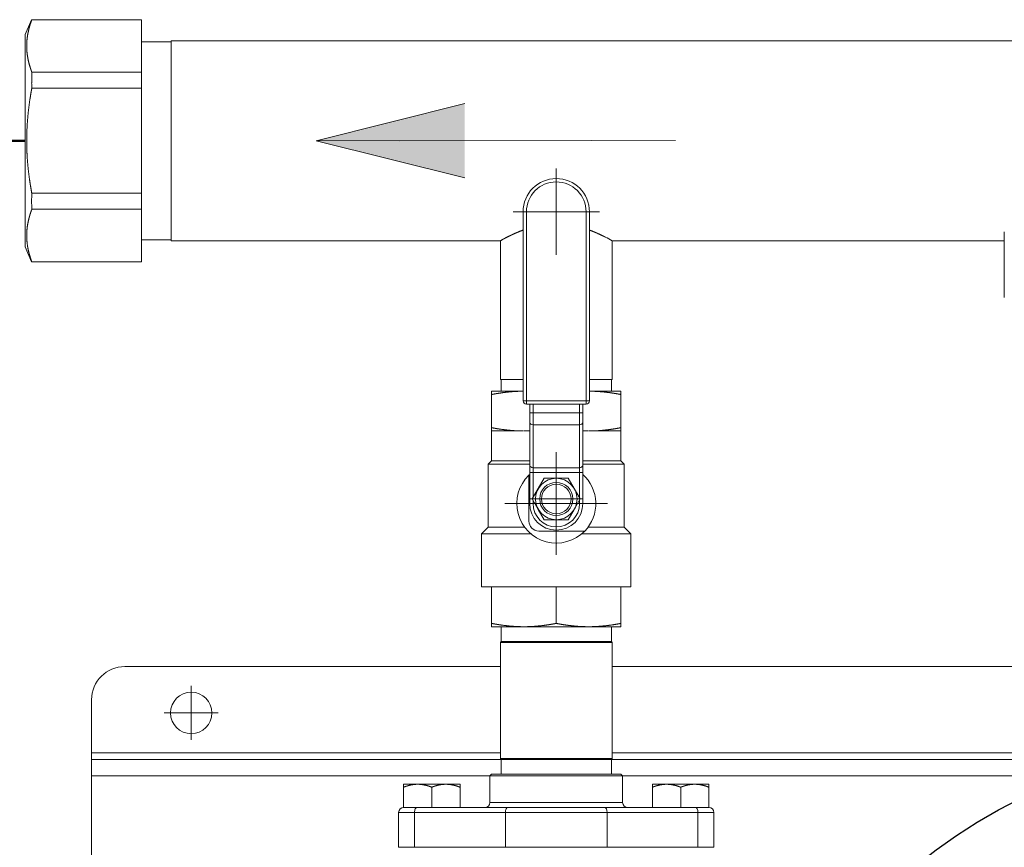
# Model space of a CAD drawing. Header units: millimetres. Extents: x -6513 to 30474, y -6915 to 65597.
# Tile 17 of 256: x 2773 to 2802, y -2407 to -2382. Entities that reach past the tile are written whole.
import ezdxf

# ---------------------------------------------------------------- set-up
doc = ezdxf.new("R2010")
doc.units = ezdxf.units.MM
doc.linetypes.add('ACAD_ISO10W100', pattern=[18, 12, -3, 0, -3])
doc.linetypes.add('DASHDOT', pattern=[25.4, 12.7, -6.35, 0, -6.35])
for name, color, linetype, lineweight in [('CH-W-WEWN-INOX-PRZEWÓD-ZIMNA', 8, 'Continuous', 50), ('CH-W-WEWN-INOX-URZĄDZENIA', 8, 'Continuous', 20), ('E_technologia', 1, 'ACAD_ISO10W100', 30)]:
    doc.layers.add(name, color=color, linetype=linetype, lineweight=lineweight)

# ---------------------------------------------------------------- blocks, each defined once
blk = doc.blocks.new('ZPC')
at = {"layer": 'CH-W-WEWN-INOX-URZĄDZENIA', "lineweight": 9}
h = blk.add_hatch(color=256, dxfattribs=at)
h.paths.add_polyline_path([(-39.239, 35.4), (-34.758, 34.281), (-34.759, 35.401)])
h.paths.add_polyline_path([(-39.239, 35.4), (-34.759, 35.401), (-34.759, 36.521)])
at = {"layer": 'CH-W-WEWN-INOX-URZĄDZENIA', "lineweight": 9, "ltscale": 0.122357}
for p, q in [((-48, 38.6), (-47.808, 39.05)), ((-48, 32.2), (-47.808, 31.75))]:
    blk.add_line(p, q, dxfattribs=at)
at = {"layer": 'CH-W-WEWN-INOX-URZĄDZENIA', "lineweight": 9, "ltscale": 0.00113}
for p, q in [((-47.808, 39.05), (-47.803, 39.05)), ((-47.803, 31.75), (-47.808, 31.75))]:
    blk.add_line(p, q, dxfattribs=at)
at = {"layer": 'CH-W-WEWN-INOX-URZĄDZENIA', "lineweight": 9}
for p, q in [((-47.803, 39.05), (-44.5, 39.05)), ((-43.6, 33.955), (-43.6, 38.415)), ((-43.6, 38.415), (1.408, 38.415)), ((-47.803, 37.466), (-44.5, 37.466)), ((-48, 36.934), (-48, 32.2)), ((-47.803, 36.984), (-44.5, 36.984)), ((-44.5, 33.816), (-44.5, 36.984)), ((-39.239, 35.4), (-34.759, 36.521)), ((-39.239, 35.4), (-30.94, 35.403)), ((-34.758, 34.281), (-39.239, 35.4)), ((-36.709, 35.4), (-28.41, 35.403)), ((-47.803, 33.816), (-44.5, 33.816)), ((-47.803, 33.334), (-44.5, 33.334)), ((-33, 27.56), (-33, 33.26)), ((-32.9, 27.56), (-32.9, 33.26)), ((-31.1, 27.56), (-31.1, 33.26)), ((-31, 27.56), (-31, 33.26)), ((-43.6, 32.385), (-33.685, 32.385)), ((-33.685, 32.385), (-33.685, 28.2)), ((-30.315, 32.385), (-30.315, 28.2)), ((-30.315, 32.385), (-18.5, 32.385)), ((-47.803, 31.75), (-44.5, 31.75)), ((-33.685, 20.275), (-30.521, 20.275)), ((-33.685, 20.275), (-33.685, 16.775)), ((-33.66, 20.3), (-30.543, 20.3)), ((-30.315, 20.275), (-30.315, 16.775)), ((-45, 19.55), (-33.685, 19.55)), ((-30.315, 19.55), (-1.685, 19.55)), ((-46, 16.95), (-33.685, 16.95)), ((-30.315, 16.95), (-1.685, 16.95)), ((-46, 16.75), (-33.66, 16.75)), ((-33.685, 16.775), (-30.521, 16.775)), ((-33.66, 16.75), (-30.543, 16.75)), ((-30.34, 16.75), (-1.66, 16.75)), ((-46, 16.25), (-34, 16.25)), ((-46, 16.25), (-46, -16.25)), ((-46, -16.19), (-46, 16.19)), ((-32, 16.25), (-34, 16.25)), ((-30, 16.25), (-32, 16.25)), ((-30, 16.25), (-2, 16.25)), ((-32, 15.45), (-34, 15.45)), ((-30, 15.45), (-32, 15.45)), ((-36.27, 15.15), (-33.534, 15.15)), ((-36.192, 15.3), (-33.456, 15.3)), ((-30.466, 15.15), (-33.534, 15.15)), ((-30.544, 15.3), (-33.456, 15.3)), ((-27.808, 15.3), (-30.544, 15.3)), ((-27.73, 15.15), (-30.466, 15.15)), ((-36.27, 14.1), (-33.534, 14.1)), ((-33.582, 14.1), (-29.204, 14.1)), ((-30.466, 14.1), (-33.534, 14.1)), ((-27.73, 14.1), (-30.466, 14.1))]:
    blk.add_line(p, q, dxfattribs=at)
at = {"layer": 'CH-W-WEWN-INOX-URZĄDZENIA', "lineweight": 9, "ltscale": 0.396058}
for p, q in [((-44.5, 37.466), (-44.5, 39.05)), ((-44.5, 31.75), (-44.5, 33.334))]:
    blk.add_line(p, q, dxfattribs=at)
at = {"layer": 'CH-W-WEWN-INOX-URZĄDZENIA', "lineweight": 9, "ltscale": 0.41646}
blk.add_line((-48, 38.6), (-48, 36.934), dxfattribs=at)
at = {"layer": 'CH-W-WEWN-INOX-URZĄDZENIA', "lineweight": 9, "ltscale": 0.225}
for p, q in [((-44.5, 38.385), (-43.6, 38.385)), ((-44.5, 32.415), (-43.6, 32.415))]:
    blk.add_line(p, q, dxfattribs=at)
at = {"layer": 'CH-W-WEWN-INOX-URZĄDZENIA', "lineweight": 9, "ltscale": 0.120384}
for p, q in [((-44.5, 37.466), (-44.5, 36.984)), ((-44.5, 33.334), (-44.5, 33.816))]:
    blk.add_line(p, q, dxfattribs=at)
at = {"layer": 'CH-W-WEWN-INOX-URZĄDZENIA', "linetype": 'DASHDOT', "lineweight": 9}
for p, q in [((-32, 34.56), (-32, 31.96)), ((-30.7, 33.26), (-33.3, 33.26)), ((-32, 26.007), (-32, 22.913)), ((-30.453, 24.46), (-33.547, 24.46))]:
    blk.add_line(p, q, dxfattribs=at)
at = {"layer": 'CH-W-WEWN-INOX-URZĄDZENIA', "lineweight": 9, "ltscale": 0.392383}
blk.add_line((-43.6, 32.385), (-43.6, 33.955), dxfattribs=at)
at = {"layer": 'CH-W-WEWN-INOX-URZĄDZENIA', "lineweight": 9, "ltscale": 0.025}
for p, q in [((-32.9, 33.26), (-33, 33.26)), ((-31.1, 33.26), (-31, 33.26)), ((-32.9, 27.56), (-33, 27.56)), ((-32.9, 27.46), (-32.9, 27.56)), ((-31, 27.56), (-31.1, 27.56)), ((-31.1, 27.46), (-31.1, 27.56)), ((-32.7, 27.193), (-32.8, 27.193)), ((-31.3, 27.193), (-31.2, 27.193)), ((-32.7, 25.403), (-32.8, 25.403)), ((-31.3, 25.403), (-31.2, 25.403)), ((-32.7, 24.46), (-32.8, 24.46)), ((-31.3, 24.46), (-31.2, 24.46)), ((-33.949, 20.75), (-33.949, 20.85)), ((-30.051, 20.75), (-30.051, 20.85))]:
    blk.add_line(p, q, dxfattribs=at)
at = {"layer": 'CH-W-WEWN-INOX-URZĄDZENIA', "lineweight": 9, "ltscale": 0.441942}
blk.add_line((-18.5, 30.886), (-18.5, 32.654), dxfattribs=at)
at = {"layer": 'CH-W-WEWN-INOX-URZĄDZENIA', "lineweight": 9, "ltscale": 0.053033}
for p, q in [((-18.5, 30.886), (-18.5, 30.674)), ((-32.8, 25.615), (-32.8, 25.403)), ((-31.2, 25.615), (-31.2, 25.403))]:
    blk.add_line(p, q, dxfattribs=at)
at = {"layer": 'CH-W-WEWN-INOX-URZĄDZENIA', "lineweight": 9, "ltscale": 0.17125}
blk.add_line((-33.685, 28.2), (-33, 28.2), dxfattribs=at)
at = {"layer": 'CH-W-WEWN-INOX-URZĄDZENIA', "lineweight": 9, "ltscale": 0.0875}
for p, q in [((-33.66, 28.2), (-33.66, 27.85)), ((-30.34, 28.2), (-30.34, 27.85))]:
    blk.add_line(p, q, dxfattribs=at)
at = {"layer": 'CH-W-WEWN-INOX-URZĄDZENIA', "lineweight": 9, "ltscale": 0.119682}
blk.add_line((-31, 28.2), (-30.521, 28.2), dxfattribs=at)
at = {"layer": 'CH-W-WEWN-INOX-URZĄDZENIA', "lineweight": 9, "ltscale": 0.051568}
for p, q in [((-30.521, 28.2), (-30.315, 28.2)), ((-30.521, 20.275), (-30.315, 20.275)), ((-30.521, 16.775), (-30.315, 16.775))]:
    blk.add_line(p, q, dxfattribs=at)
at = {"layer": 'CH-W-WEWN-INOX-URZĄDZENIA', "lineweight": 9, "ltscale": 0.024999}
for p, q in [((-33.949, 27.85), (-33.949, 27.75)), ((-30.051, 27.85), (-30.051, 27.75)), ((-33.949, 26.65), (-33.949, 26.75)), ((-30.051, 26.65), (-30.051, 26.75))]:
    blk.add_line(p, q, dxfattribs=at)
at = {"layer": 'CH-W-WEWN-INOX-URZĄDZENIA', "lineweight": 9, "ltscale": 0.237138}
for p, q in [((-33, 27.85), (-33.949, 27.85)), ((-30.051, 27.85), (-31, 27.85))]:
    blk.add_line(p, q, dxfattribs=at)
at = {"layer": 'CH-W-WEWN-INOX-URZĄDZENIA', "lineweight": 9, "ltscale": 0.25}
for p, q in [((-33.949, 26.75), (-33.949, 27.75)), ((-30.051, 26.75), (-30.051, 27.75))]:
    blk.add_line(p, q, dxfattribs=at)
at = {"layer": 'CH-W-WEWN-INOX-URZĄDZENIA', "lineweight": 9, "ltscale": 0.45}
for p, q in [((-31.1, 27.56), (-32.9, 27.56)), ((-31.1, 27.46), (-32.9, 27.46))]:
    blk.add_line(p, q, dxfattribs=at)
at = {"layer": 'CH-W-WEWN-INOX-URZĄDZENIA', "lineweight": 9, "ltscale": 0.066789}
for p, q in [((-32.8, 27.193), (-32.8, 27.46)), ((-32.7, 27.193), (-32.7, 27.46)), ((-31.3, 27.193), (-31.3, 27.46)), ((-31.2, 27.193), (-31.2, 27.46))]:
    blk.add_line(p, q, dxfattribs=at)
at = {"layer": 'CH-W-WEWN-INOX-URZĄDZENIA', "lineweight": 9, "ltscale": 0.070711}
for p, q in [((-32.8, 27.193), (-32.8, 26.91)), ((-31.2, 27.193), (-31.2, 26.91)), ((-34.05, 23.75), (-34.25, 23.55)), ((-29.95, 23.75), (-29.75, 23.55))]:
    blk.add_line(p, q, dxfattribs=at)
at = {"layer": 'CH-W-WEWN-INOX-URZĄDZENIA', "lineweight": 9, "ltscale": 0.35}
for p, q in [((-31.3, 27.193), (-32.7, 27.193)), ((-31.3, 26.839), (-32.7, 26.839)), ((-31.3, 25.544), (-32.7, 25.544)), ((-31.3, 25.403), (-32.7, 25.403))]:
    blk.add_line(p, q, dxfattribs=at)
at = {"layer": 'CH-W-WEWN-INOX-URZĄDZENIA', "lineweight": 9, "ltscale": 0.088388}
for p, q in [((-32.7, 27.193), (-32.7, 26.839)), ((-31.3, 27.193), (-31.3, 26.839))]:
    blk.add_line(p, q, dxfattribs=at)
at = {"layer": 'CH-W-WEWN-INOX-URZĄDZENIA', "lineweight": 9, "ltscale": 0.323744}
for p, q in [((-32.8, 25.615), (-32.8, 26.91)), ((-32.7, 25.544), (-32.7, 26.839)), ((-31.3, 25.544), (-31.3, 26.839)), ((-31.2, 25.615), (-31.2, 26.91))]:
    blk.add_line(p, q, dxfattribs=at)
at = {"layer": 'CH-W-WEWN-INOX-URZĄDZENIA', "lineweight": 9, "ltscale": 0.24054}
for p, q in [((-32.986, 26.65), (-33.949, 26.65)), ((-30.051, 26.65), (-31.014, 26.65))]:
    blk.add_line(p, q, dxfattribs=at)
at = {"layer": 'CH-W-WEWN-INOX-URZĄDZENIA', "lineweight": 9, "ltscale": 0.224625}
for p, q in [((-33.949, 25.751), (-33.949, 26.65)), ((-30.051, 25.751), (-30.051, 26.65))]:
    blk.add_line(p, q, dxfattribs=at)
at = {"layer": 'CH-W-WEWN-INOX-URZĄDZENIA', "lineweight": 9, "ltscale": 0.04054}
blk.add_line((-32.8, 26.65), (-32.962, 26.65), dxfattribs=at)
at = {"layer": 'CH-W-WEWN-INOX-URZĄDZENIA', "lineweight": 9, "ltscale": 0.033546}
for p, q in [((-31.066, 26.65), (-31.2, 26.65)), ((-31.066, 25.751), (-31.2, 25.751))]:
    blk.add_line(p, q, dxfattribs=at)
at = {"layer": 'CH-W-WEWN-INOX-URZĄDZENIA', "lineweight": 9, "ltscale": 0.006994}
blk.add_line((-31.038, 26.65), (-31.066, 26.65), dxfattribs=at)
at = {"layer": 'CH-W-WEWN-INOX-URZĄDZENIA', "lineweight": 9, "ltscale": 0.006935}
blk.add_line((-31.038, 26.65), (-31.066, 26.65), dxfattribs=at)
at = {"layer": 'CH-W-WEWN-INOX-URZĄDZENIA', "lineweight": 9, "ltscale": 0.035886}
for p, q in [((-33.949, 25.751), (-34.05, 25.65)), ((-30.051, 25.751), (-29.95, 25.65))]:
    blk.add_line(p, q, dxfattribs=at)
at = {"layer": 'CH-W-WEWN-INOX-URZĄDZENIA', "lineweight": 9, "ltscale": 0.3125}
blk.add_line((-32.8, 25.65), (-34.05, 25.65), dxfattribs=at)
at = {"layer": 'CH-W-WEWN-INOX-URZĄDZENIA', "lineweight": 9, "ltscale": 0.475}
for p, q in [((-34.05, 23.75), (-34.05, 25.65)), ((-29.95, 23.75), (-29.95, 25.65))]:
    blk.add_line(p, q, dxfattribs=at)
at = {"layer": 'CH-W-WEWN-INOX-URZĄDZENIA', "lineweight": 9, "ltscale": 0.287138}
blk.add_line((-32.8, 25.751), (-33.949, 25.751), dxfattribs=at)
at = {"layer": 'CH-W-WEWN-INOX-URZĄDZENIA', "lineweight": 9, "ltscale": 0.035355}
for p, q in [((-32.7, 25.544), (-32.7, 25.403)), ((-31.3, 25.544), (-31.3, 25.403))]:
    blk.add_line(p, q, dxfattribs=at)
at = {"layer": 'CH-W-WEWN-INOX-URZĄDZENIA', "lineweight": 9, "ltscale": 0.045706}
blk.add_line((-31.017, 25.65), (-31.2, 25.65), dxfattribs=at)
at = {"layer": 'CH-W-WEWN-INOX-URZĄDZENIA', "lineweight": 9, "ltscale": 0.253591}
blk.add_line((-30.051, 25.751), (-31.066, 25.751), dxfattribs=at)
at = {"layer": 'CH-W-WEWN-INOX-URZĄDZENIA', "lineweight": 9, "ltscale": 0.266794}
for p, q in [((-29.95, 25.65), (-31.017, 25.65)), ((-29.95, 23.75), (-31.017, 23.75))]:
    blk.add_line(p, q, dxfattribs=at)
at = {"layer": 'CH-W-WEWN-INOX-URZĄDZENIA', "lineweight": 9, "ltscale": 0.34565}
for p, q in [((-32.825, 25.318), (-32.825, 23.935)), ((-32.525, 23.635), (-31.142, 23.635))]:
    blk.add_line(p, q, dxfattribs=at)
at = {"layer": 'CH-W-WEWN-INOX-URZĄDZENIA', "lineweight": 9, "ltscale": 0.235723}
for p, q in [((-32.8, 24.46), (-32.8, 25.403)), ((-31.2, 24.46), (-31.2, 25.403))]:
    blk.add_line(p, q, dxfattribs=at)
at = {"layer": 'CH-W-WEWN-INOX-URZĄDZENIA', "lineweight": 9, "ltscale": 0.191332}
for p, q in [((-32.7, 24.638), (-32.7, 25.403)), ((-31.3, 24.638), (-31.3, 25.403))]:
    blk.add_line(p, q, dxfattribs=at)
at = {"layer": 'CH-W-WEWN-INOX-URZĄDZENIA', "lineweight": 9, "ltscale": 0.090211}
for p, q in [((-32.541, 24.912), (-32.361, 25.225)), ((-32, 25.225), (-31.639, 25.225)), ((-31.639, 25.225), (-31.459, 24.912)), ((-32.722, 24.6), (-32.541, 24.912)), ((-31.459, 24.912), (-31.278, 24.6)), ((-32.541, 24.287), (-32.722, 24.6)), ((-31.278, 24.6), (-31.459, 24.287)), ((-32.361, 23.975), (-32.541, 24.287)), ((-31.459, 24.287), (-31.639, 23.975)), ((-32, 23.975), (-32.361, 23.975))]:
    blk.add_line(p, q, dxfattribs=at)
at = {"layer": 'CH-W-WEWN-INOX-URZĄDZENIA', "lineweight": 9, "ltscale": 0.004851}
for p, q in [((-32.341, 25.225), (-32.361, 25.225)), ((-31.659, 23.975), (-31.639, 23.975))]:
    blk.add_line(p, q, dxfattribs=at)
at = {"layer": 'CH-W-WEWN-INOX-URZĄDZENIA', "lineweight": 9, "ltscale": 0.08536}
for p, q in [((-32.341, 25.225), (-32, 25.225)), ((-31.659, 23.975), (-32, 23.975))]:
    blk.add_line(p, q, dxfattribs=at)
at = {"layer": 'CH-W-WEWN-INOX-URZĄDZENIA', "linetype": 'DASHDOT', "lineweight": 9, "ltscale": 0.40625}
for p, q in [((-32, 25.412), (-32, 23.787)), ((-31.188, 24.6), (-32.812, 24.6)), ((-43, 18.963), (-43, 17.338)), ((-42.188, 18.15), (-43.812, 18.15))]:
    blk.add_line(p, q, dxfattribs=at)
at = {"layer": 'CH-W-WEWN-INOX-URZĄDZENIA', "lineweight": 9, "ltscale": 0.025609}
for p, q in [((-32.7, 24.46), (-32.7, 24.562)), ((-31.3, 24.46), (-31.3, 24.562))]:
    blk.add_line(p, q, dxfattribs=at)
at = {"layer": 'CH-W-WEWN-INOX-URZĄDZENIA', "lineweight": 9, "ltscale": 0.273753}
blk.add_line((-32.955, 23.75), (-34.05, 23.75), dxfattribs=at)
at = {"layer": 'CH-W-WEWN-INOX-URZĄDZENIA', "lineweight": 9, "ltscale": 0.006959}
blk.add_line((-31.017, 23.75), (-31.045, 23.75), dxfattribs=at)
at = {"layer": 'CH-W-WEWN-INOX-URZĄDZENIA', "lineweight": 9, "ltscale": 0.370797}
blk.add_line((-32.767, 23.55), (-34.25, 23.55), dxfattribs=at)
at = {"layer": 'CH-W-WEWN-INOX-URZĄDZENIA', "lineweight": 9, "ltscale": 0.4}
for p, q in [((-34.25, 21.95), (-34.25, 23.55)), ((-29.75, 21.95), (-29.75, 23.55)), ((-46, 18.55), (-46, 16.95))]:
    blk.add_line(p, q, dxfattribs=at)
at = {"layer": 'CH-W-WEWN-INOX-URZĄDZENIA', "lineweight": 9, "ltscale": 0.077974}
blk.add_line((-30.921, 23.55), (-31.233, 23.55), dxfattribs=at)
at = {"layer": 'CH-W-WEWN-INOX-URZĄDZENIA', "lineweight": 9, "ltscale": 0.292823}
blk.add_line((-29.75, 23.55), (-30.921, 23.55), dxfattribs=at)
at = {"layer": 'CH-W-WEWN-INOX-URZĄDZENIA', "lineweight": 9, "ltscale": 0.075361}
for p, q in [((-33.949, 21.95), (-34.25, 21.95)), ((-29.75, 21.95), (-30.051, 21.95))]:
    blk.add_line(p, q, dxfattribs=at)
at = {"layer": 'CH-W-WEWN-INOX-URZĄDZENIA', "lineweight": 9, "ltscale": 0.487139}
blk.add_line((-32, 21.95), (-33.949, 21.95), dxfattribs=at)
at = {"layer": 'CH-W-WEWN-INOX-URZĄDZENIA', "lineweight": 9, "ltscale": 0.275}
for p, q in [((-33.949, 21.95), (-33.949, 20.85)), ((-32, 21.95), (-32, 20.85)), ((-30.051, 21.95), (-30.051, 20.85))]:
    blk.add_line(p, q, dxfattribs=at)
at = {"layer": 'CH-W-WEWN-INOX-URZĄDZENIA', "lineweight": 9, "ltscale": 0.269677}
blk.add_line((-30.921, 21.95), (-32, 21.95), dxfattribs=at)
at = {"layer": 'CH-W-WEWN-INOX-URZĄDZENIA', "lineweight": 9, "ltscale": 0.217462}
blk.add_line((-30.051, 21.95), (-30.921, 21.95), dxfattribs=at)
at = {"layer": 'CH-W-WEWN-INOX-URZĄDZENIA', "lineweight": 9, "ltscale": 0.240772}
for p, q in [((-32.985, 20.75), (-33.949, 20.75)), ((-30.051, 20.75), (-31.015, 20.75))]:
    blk.add_line(p, q, dxfattribs=at)
at = {"layer": 'CH-W-WEWN-INOX-URZĄDZENIA', "lineweight": 9, "ltscale": 0.1125}
for p, q in [((-33.66, 20.75), (-33.66, 20.3)), ((-30.34, 20.75), (-30.34, 20.3)), ((-33.66, 16.75), (-33.66, 16.3)), ((-30.34, 16.75), (-30.34, 16.3))]:
    blk.add_line(p, q, dxfattribs=at)
at = {"layer": 'CH-W-WEWN-INOX-URZĄDZENIA', "lineweight": 9, "ltscale": 0.005595}
for p, q in [((-32.963, 20.75), (-32.985, 20.75)), ((-31.015, 20.75), (-31.037, 20.75))]:
    blk.add_line(p, q, dxfattribs=at)
at = {"layer": 'CH-W-WEWN-INOX-URZĄDZENIA', "lineweight": 9, "ltscale": 0.474324}
blk.add_line((-31.066, 20.75), (-32.963, 20.75), dxfattribs=at)
at = {"layer": 'CH-W-WEWN-INOX-URZĄDZENIA', "lineweight": 9, "ltscale": 0.00716}
blk.add_line((-31.037, 20.75), (-31.066, 20.75), dxfattribs=at)
at = {"layer": 'CH-W-WEWN-INOX-URZĄDZENIA', "lineweight": 9, "ltscale": 0.00722}
blk.add_line((-31.037, 20.75), (-31.066, 20.75), dxfattribs=at)
at = {"layer": 'CH-W-WEWN-INOX-URZĄDZENIA', "lineweight": 9, "ltscale": 0.008839}
for p, q in [((-33.66, 20.3), (-33.685, 20.275)), ((-30.34, 20.3), (-30.315, 20.275)), ((-33.66, 16.75), (-33.685, 16.775)), ((-30.34, 16.75), (-30.315, 16.775))]:
    blk.add_line(p, q, dxfattribs=at)
at = {"layer": 'CH-W-WEWN-INOX-URZĄDZENIA', "lineweight": 9, "ltscale": 0.050803}
for p, q in [((-30.543, 20.3), (-30.34, 20.3)), ((-30.543, 16.75), (-30.34, 16.75))]:
    blk.add_line(p, q, dxfattribs=at)
at = {"layer": 'CH-W-WEWN-INOX-URZĄDZENIA', "lineweight": 9, "ltscale": 0.05}
blk.add_line((-46, 16.75), (-46, 16.95), dxfattribs=at)
at = {"layer": 'CH-W-WEWN-INOX-URZĄDZENIA', "lineweight": 9, "ltscale": 0.125}
blk.add_line((-46, 16.25), (-46, 16.75), dxfattribs=at)
at = {"layer": 'CH-W-WEWN-INOX-URZĄDZENIA', "lineweight": 9, "ltscale": 0.017678}
for p, q in [((-33.95, 16.3), (-34, 16.25)), ((-30.05, 16.3), (-30, 16.25))]:
    blk.add_line(p, q, dxfattribs=at)
at = {"layer": 'CH-W-WEWN-INOX-URZĄDZENIA', "lineweight": 9, "ltscale": 0.2}
for p, q in [((-34, 15.45), (-34, 16.25)), ((-30, 15.45), (-30, 16.25))]:
    blk.add_line(p, q, dxfattribs=at)
at = {"layer": 'CH-W-WEWN-INOX-URZĄDZENIA', "lineweight": 9, "ltscale": 0.4875}
for p, q in [((-32, 16.3), (-33.95, 16.3)), ((-30.05, 16.3), (-32, 16.3))]:
    blk.add_line(p, q, dxfattribs=at)
at = {"layer": 'CH-W-WEWN-INOX-URZĄDZENIA', "lineweight": 9, "ltscale": 0.019762}
for p, q in [((-36.6, 15.921), (-36.6, 16)), ((-29.1, 15.921), (-29.1, 16))]:
    blk.add_line(p, q, dxfattribs=at)
at = {"layer": 'CH-W-WEWN-INOX-URZĄDZENIA', "lineweight": 9, "ltscale": 0.026014}
for p, q in [((-36.496, 16), (-36.6, 16)), ((-28.996, 16), (-29.1, 16))]:
    blk.add_line(p, q, dxfattribs=at)
at = {"layer": 'CH-W-WEWN-INOX-URZĄDZENIA', "lineweight": 9, "ltscale": 0.002154}
for p, q in [((-36.6, 15.921), (-36.6, 15.912)), ((-29.1, 15.921), (-29.1, 15.912))]:
    blk.add_line(p, q, dxfattribs=at)
at = {"layer": 'CH-W-WEWN-INOX-URZĄDZENIA', "lineweight": 9, "ltscale": 0.153084}
for p, q in [((-36.6, 15.3), (-36.6, 15.912)), ((-35.75, 15.3), (-35.75, 15.912)), ((-34.9, 15.3), (-34.9, 15.912)), ((-29.1, 15.3), (-29.1, 15.912)), ((-28.25, 15.3), (-28.25, 15.912)), ((-27.4, 15.3), (-27.4, 15.912))]:
    blk.add_line(p, q, dxfattribs=at)
at = {"layer": 'CH-W-WEWN-INOX-URZĄDZENIA', "lineweight": 9, "ltscale": 0.080236}
for p, q in [((-36.175, 16), (-36.496, 16)), ((-28.675, 16), (-28.996, 16))]:
    blk.add_line(p, q, dxfattribs=at)
at = {"layer": 'CH-W-WEWN-INOX-URZĄDZENIA', "lineweight": 9, "ltscale": 0.2125}
for p, q in [((-35.325, 16), (-36.175, 16)), ((-27.825, 16), (-28.675, 16)), ((-36.6, 15.3), (-35.75, 15.3)), ((-35.75, 15.3), (-34.9, 15.3)), ((-29.1, 15.3), (-28.25, 15.3)), ((-28.25, 15.3), (-27.4, 15.3))]:
    blk.add_line(p, q, dxfattribs=at)
at = {"layer": 'CH-W-WEWN-INOX-URZĄDZENIA', "lineweight": 9, "ltscale": 0.10625}
for p, q in [((-34.9, 16), (-35.325, 16)), ((-27.4, 16), (-27.825, 16))]:
    blk.add_line(p, q, dxfattribs=at)
at = {"layer": 'CH-W-WEWN-INOX-URZĄDZENIA', "lineweight": 9, "ltscale": 0.021916}
for p, q in [((-34.9, 16), (-34.9, 15.912)), ((-27.4, 16), (-27.4, 15.912))]:
    blk.add_line(p, q, dxfattribs=at)
at = {"layer": 'CH-W-WEWN-INOX-URZĄDZENIA', "lineweight": 9, "ltscale": 0.12}
for p, q in [((-36.27, 15.15), (-36.75, 15.15)), ((-27.25, 15.15), (-27.73, 15.15)), ((-36.27, 14.1), (-36.75, 14.1)), ((-27.25, 14.1), (-27.73, 14.1))]:
    blk.add_line(p, q, dxfattribs=at)
at = {"layer": 'CH-W-WEWN-INOX-URZĄDZENIA', "lineweight": 9, "ltscale": 0.2625}
for p, q in [((-36.75, 14.1), (-36.75, 15.15)), ((-36.27, 14.1), (-36.27, 15.15)), ((-33.534, 14.1), (-33.534, 15.15)), ((-30.466, 14.1), (-30.466, 15.15)), ((-27.73, 14.1), (-27.73, 15.15)), ((-27.25, 14.1), (-27.25, 15.15))]:
    blk.add_line(p, q, dxfattribs=at)
at = {"layer": 'CH-W-WEWN-INOX-URZĄDZENIA', "lineweight": 9, "ltscale": 0.303477}
blk.add_line((-34.796, 14.1), (-33.582, 14.1), dxfattribs=at)
at = {"layer": 'CH-W-WEWN-INOX-URZĄDZENIA', "lineweight": 9}
for centre, radius in [((-32, 24.6), 0.625), ((-32, 24.6), 0.5), ((-32, 24.6), 0.447), ((-43, 18.15), 0.625)]:
    blk.add_circle(centre, radius, dxfattribs=at)
for centre, radius, start, end in [((-41.393, 37.225), 6.414, 177.8484, 180.6661), ((-41.376, 37.225), 6.432, 180.6688, 182.1495), ((-32, 33.26), 1, 0, 180), ((-32, 33.26), 0.9, 0, 180), ((-41.395, 33.575), 6.413, 177.8484, 182.1516), ((-33.271, 27.102), 6.054, 60.768, 62.9818), ((-32.9, 27.56), 0.1, 180, 270), ((-31.1, 27.56), 0.1, 270, 0), ((-32.975, 31.081), 4.431, 270.1601, 272.2579), ((-31.025, 31.087), 4.437, 267.7431, 269.4796), ((-32, 24.46), 1.19, 133.8901, 316.1099), ((-32, 24.46), 1.19, 132.2424, 133.8901), ((-32, 24.46), 1.19, 316.1099, 47.7576), ((-32, 24.46), 0.8, 180, 0), ((-32, 24.46), 0.7, 180, 0), ((-32.525, 23.935), 0.3, 180, 270), ((-45, 18.55), 1, 90, 180), ((-34.15, 15.45), 0.15, 270, 0), ((-29.85, 15.45), 0.15, 180, 270), ((-36.6, 15.15), 0.15, 90, 180), ((-27.4, 15.15), 0.15, 0, 90)]:
    blk.add_arc(centre, radius, start, end, dxfattribs=at)
for centre, major_axis, ratio, start_param, end_param in [((-32.7, 26.91), (0.1, 0), 0.707107, 3.141593, 4.712389), ((-31.3, 26.91), (-0.1, 0), 0.707107, 1.570796, 3.141593), ((-32.7, 25.615), (0.1, 0), 0.707107, 3.141593, 4.712389), ((-31.3, 25.615), (-0.1, 0), 0.707107, 1.570796, 3.141593), ((-36.192, 15.15), (0, 0.15), 0.52, 6.283185, 7.853982), ((-33.456, 15.15), (0, 0.15), 0.52, 6.283185, 7.853982), ((-30.544, 15.15), (0, 0.15), 0.52, 4.712389, 6.283185), ((-27.808, 15.15), (0, 0.15), 0.52, 4.712389, 6.283185)]:
    blk.add_ellipse(centre, major_axis=major_axis, ratio=ratio, start_param=start_param, end_param=end_param, dxfattribs=at)
for points, knots in [([(-47.803, 37.466), (-47.819, 37.508), (-47.834, 37.551), (-47.847, 37.593), (-47.89, 37.731), (-47.922, 37.868), (-47.938, 37.962), (-47.96, 38.152), (-47.959, 38.341), (-47.952, 38.436), (-47.93, 38.61), (-47.889, 38.785), (-47.867, 38.863), (-47.84, 38.948), (-47.809, 39.033), (-47.807, 39.039), (-47.805, 39.044), (-47.803, 39.05)], [4.535177, 4.535177, 4.535177, 4.535177, 4.535177, 4.535177, 10.555868, 10.555868, 10.555868, 24.276929, 24.276929, 24.276929, 38.235713, 38.235713, 38.235713, 49.522823, 49.522823, 49.522823, 50.317034, 50.317034, 50.317034, 50.317034, 50.317034, 50.317034]), ([(-47.803, 36.984), (-47.824, 36.868), (-47.844, 36.753), (-47.862, 36.638), (-47.907, 36.32), (-47.937, 36.005), (-47.95, 35.805), (-47.963, 35.433), (-47.953, 35.06), (-47.943, 34.886), (-47.917, 34.57), (-47.876, 34.25), (-47.854, 34.106), (-47.83, 33.961), (-47.803, 33.816)], [3.090877, 3.090877, 3.090877, 3.090877, 3.090877, 3.090877, 11.303176, 11.303176, 11.303176, 25.883917, 25.883917, 25.883917, 38.565091, 38.565091, 38.565091, 48.872984, 48.872984, 48.872984, 48.872984, 48.872984, 48.872984]), ([(-47.803, 31.75), (-47.819, 31.792), (-47.834, 31.835), (-47.847, 31.877), (-47.89, 32.015), (-47.922, 32.152), (-47.938, 32.247), (-47.96, 32.436), (-47.959, 32.625), (-47.952, 32.721), (-47.93, 32.894), (-47.889, 33.069), (-47.867, 33.148), (-47.84, 33.232), (-47.809, 33.317), (-47.807, 33.323), (-47.805, 33.329), (-47.803, 33.334)], [4.535177, 4.535177, 4.535177, 4.535177, 4.535177, 4.535177, 10.555868, 10.555868, 10.555868, 24.276929, 24.276929, 24.276929, 38.235713, 38.235713, 38.235713, 49.522823, 49.522823, 49.522823, 50.317034, 50.317034, 50.317034, 50.317034, 50.317034, 50.317034]), ([(-33, 32.707), (-33.121, 32.662), (-33.233, 32.615), (-33.336, 32.567), (-33.468, 32.502), (-33.567, 32.449), (-33.594, 32.435), (-33.62, 32.421), (-33.64, 32.41), (-33.681, 32.387), (-33.683, 32.386), (-33.685, 32.385)], [0, 0, 0, 0, 0, 0, 12.793372, 12.793372, 12.793372, 18.574588, 18.574588, 18.574588, 19.118876, 19.118876, 19.118876, 19.118876, 19.118876, 19.118876]), ([(-33, 27.85), (-33.111, 27.849), (-33.222, 27.845), (-33.334, 27.838), (-33.522, 27.819), (-33.714, 27.791), (-33.792, 27.779), (-33.87, 27.765), (-33.949, 27.75)], [0.231442, 0.231442, 0.231442, 0.231442, 0.231442, 0.231442, 9.646272, 9.646272, 9.646272, 15.998935, 15.998935, 15.998935, 15.998935, 15.998935, 15.998935]), ([(-31, 27.85), (-30.889, 27.849), (-30.778, 27.845), (-30.666, 27.838), (-30.478, 27.819), (-30.286, 27.791), (-30.208, 27.779), (-30.13, 27.765), (-30.051, 27.75)], [0.231442, 0.231442, 0.231442, 0.231442, 0.231442, 0.231442, 9.646272, 9.646272, 9.646272, 15.998935, 15.998935, 15.998935, 15.998935, 15.998935, 15.998935]), ([(-32.986, 26.65), (-33.1, 26.65), (-33.214, 26.654), (-33.328, 26.662), (-33.519, 26.681), (-33.714, 26.709), (-33.792, 26.721), (-33.87, 26.735), (-33.949, 26.75)], [0, 0, 0, 0, 0, 0, 9.646272, 9.646272, 9.646272, 15.998935, 15.998935, 15.998935, 15.998935, 15.998935, 15.998935]), ([(-31.014, 26.65), (-30.9, 26.65), (-30.786, 26.654), (-30.672, 26.662), (-30.481, 26.681), (-30.286, 26.709), (-30.208, 26.721), (-30.13, 26.735), (-30.051, 26.75)], [0, 0, 0, 0, 0, 0, 9.646272, 9.646272, 9.646272, 15.998935, 15.998935, 15.998935, 15.998935, 15.998935, 15.998935]), ([(-32.985, 20.75), (-33.099, 20.75), (-33.213, 20.754), (-33.328, 20.762), (-33.519, 20.781), (-33.714, 20.809), (-33.792, 20.821), (-33.87, 20.835), (-33.949, 20.85)], [0, 0, 0, 0, 0, 0, 9.65707, 9.65707, 9.65707, 16.014219, 16.014219, 16.014219, 16.014219, 16.014219, 16.014219]), ([(-32.963, 20.75), (-32.849, 20.75), (-32.735, 20.754), (-32.621, 20.762), (-32.43, 20.781), (-32.235, 20.809), (-32.157, 20.821), (-32.079, 20.835), (-32, 20.85)], [0, 0, 0, 0, 0, 0, 9.65707, 9.65707, 9.65707, 16.014219, 16.014219, 16.014219, 16.014219, 16.014219, 16.014219]), ([(-31.066, 20.75), (-31.165, 20.751), (-31.265, 20.755), (-31.366, 20.761), (-31.551, 20.778), (-31.74, 20.804), (-31.826, 20.818), (-31.913, 20.833), (-32, 20.85)], [0, 0, 0, 0, 0, 0, 8.478694, 8.478694, 8.478694, 15.528403, 15.528403, 15.528403, 15.528403, 15.528403, 15.528403]), ([(-31.015, 20.75), (-30.901, 20.75), (-30.787, 20.754), (-30.672, 20.762), (-30.481, 20.781), (-30.286, 20.809), (-30.208, 20.821), (-30.13, 20.835), (-30.051, 20.85)], [0, 0, 0, 0, 0, 0, 9.65707, 9.65707, 9.65707, 16.014219, 16.014219, 16.014219, 16.014219, 16.014219, 16.014219]), ([(-36.175, 16), (-36.221, 16), (-36.266, 15.997), (-36.312, 15.992), (-36.397, 15.977), (-36.482, 15.954), (-36.521, 15.941), (-36.561, 15.927), (-36.6, 15.912)], [7.20767, 7.20767, 7.20767, 7.20767, 7.20767, 7.20767, 11.096564, 11.096564, 11.096564, 14.415342, 14.415342, 14.415342, 14.415342, 14.415342, 14.415342]), ([(-35.325, 16), (-35.371, 16), (-35.416, 15.997), (-35.462, 15.992), (-35.547, 15.977), (-35.632, 15.954), (-35.671, 15.941), (-35.711, 15.927), (-35.75, 15.912)], [7.20767, 7.20767, 7.20767, 7.20767, 7.20767, 7.20767, 11.096564, 11.096564, 11.096564, 14.415342, 14.415342, 14.415342, 14.415342, 14.415342, 14.415342]), ([(-28.675, 16), (-28.721, 16), (-28.766, 15.997), (-28.812, 15.992), (-28.897, 15.977), (-28.982, 15.954), (-29.021, 15.941), (-29.061, 15.927), (-29.1, 15.912)], [7.20767, 7.20767, 7.20767, 7.20767, 7.20767, 7.20767, 11.096564, 11.096564, 11.096564, 14.415342, 14.415342, 14.415342, 14.415342, 14.415342, 14.415342]), ([(-27.825, 16), (-27.871, 16), (-27.916, 15.997), (-27.962, 15.992), (-28.047, 15.977), (-28.132, 15.954), (-28.171, 15.941), (-28.211, 15.927), (-28.25, 15.912)], [7.20767, 7.20767, 7.20767, 7.20767, 7.20767, 7.20767, 11.096564, 11.096564, 11.096564, 14.415342, 14.415342, 14.415342, 14.415342, 14.415342, 14.415342])]:
    blk.add_open_spline(points, degree=5, knots=knots, dxfattribs=at)
for points, degree in [([(-30.521, 32.495), (-30.595, 32.533), (-30.683, 32.576), (-30.781, 32.621), (-30.887, 32.665), (-31, 32.707)], 5), ([(-35.75, 15.912), (-35.857, 15.953), (-35.964, 15.984), (-36.069, 16), (-36.175, 16)], 4), ([(-34.9, 15.912), (-35.007, 15.953), (-35.114, 15.984), (-35.219, 16), (-35.325, 16)], 4), ([(-28.25, 15.912), (-28.357, 15.953), (-28.464, 15.984), (-28.569, 16), (-28.675, 16)], 4), ([(-27.4, 15.912), (-27.507, 15.953), (-27.614, 15.984), (-27.719, 16), (-27.825, 16)], 4)]:
    blk.add_open_spline(points, degree=degree, dxfattribs=at)

msp = doc.modelspace()

# ---------------------------------------------------------------- linework, layer by layer
at = {"layer": 'CH-W-WEWN-INOX-PRZEWÓD-ZIMNA'}
msp.add_line((2772.718, -2385.767), (2681.208, -2385.767), dxfattribs=at)
at = {"layer": 'E_technologia'}
msp.add_circle((2809.399, -2419.502), 15.427, dxfattribs=at)

# ---------------------------------------------------------------- block references
at = {"layer": 'CH-W-WEWN-INOX-URZĄDZENIA'}
msp.add_blockref('ZPC', (2820.718, -2421.167), dxfattribs=at)

doc.saveas('drawing.dxf')
